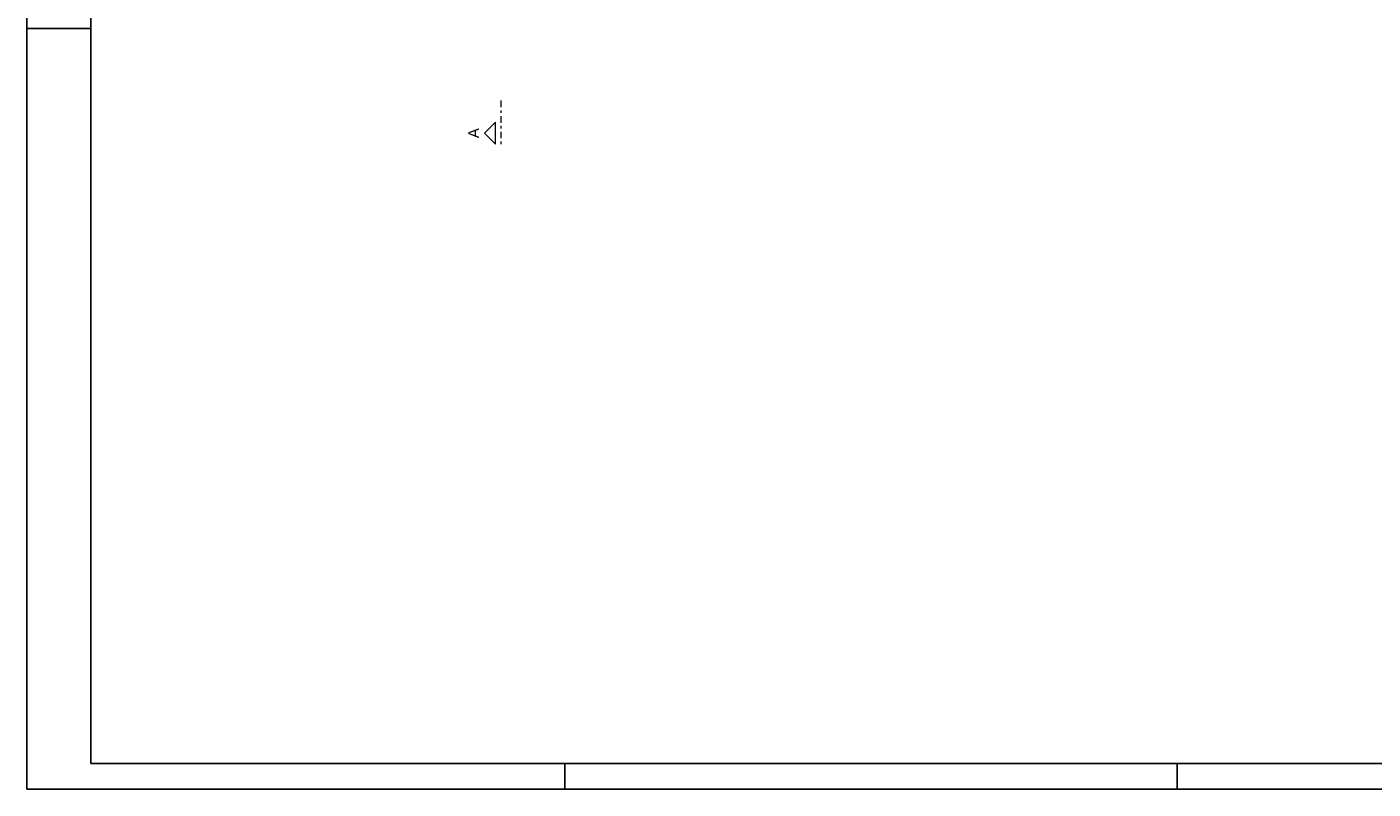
# Model space of a CAD drawing. Header units: millimetres. Extents: x 0 to 119, y 0 to 84.
# Tile 1 of 42: x 0 to 53, y 0 to 30. Entities that reach past the tile are written whole.
import ezdxf

# ---------------------------------------------------------------- set-up
doc = ezdxf.new("R2010")
doc.units = ezdxf.units.MM
doc.header["$MEASUREMENT"] = 0
doc.linetypes.add('DASHDOT', pattern=[2.54, 1.27, -0.635, 0, -0.635])
doc.linetypes.add('NULL', pattern=[0])
doc.layers.get('0').update_dxf_attribs({"lineweight": 18})
doc.layers.add('FO-Cortes', color=9, linetype='DASHDOT', lineweight=5)
doc.layers.add('FO-Cotas', color=5, linetype='Continuous', lineweight=5)
doc.layers.add('SEDUC_MARF', color=1, linetype='Continuous')
doc.layers.add('SEDUC_MARGG', color=7, linetype='Continuous')
doc.styles.add('Arial', font='txt')
doc.dimstyles.new('UM_50.000000', dxfattribs={"dimtxt": 0.18, "dimasz": 0.1, "dimexe": 0.1, "dimexo": 0.2, "dimgap": 0, "dimtad": 1, "dimtih": 1, "dimtoh": 1, "dimdec": 1, "dimlfac": 50, "dimzin": 0, "dimdsep": 46, "dimtxsty": 'Standard', "dimcen": 0.09, "dimdle": 0.1, "dimadec": 1, "dimazin": 2, "dimtfac": 1, "dimtdec": 4, "dimtofl": 0, "dimtmove": 0, "dimatfit": 3, "dimfxl": 1, "dimtolj": 1, "dimarcsym": 0})

# ---------------------------------------------------------------- blocks, each defined once
blk = doc.blocks.new('_Oblique')
at = {"color": 0, "linetype": 'ByBlock', "lineweight": -2}
blk.add_line((-0.5, -0.5), (0.5, 0.5), dxfattribs=at)
blk = doc.blocks.new('*D76')
at = {"layer": 'Defpoints', "color": 0}
for p in [(11.237, 33.653), (12.101, 33.653), (12.101, 33.653)]:
    blk.add_point(p, dxfattribs=at)
at = {"layer": 'FO-Cotas', "color": 0, "lineweight": -2}
blk.add_line((11.137, 33.653), (12.201, 33.653), dxfattribs=at)
at = {"layer": 'FO-Cotas', "color": 0, "lineweight": -2, "xscale": 0.1, "yscale": 0.1, "zscale": 0.1, "rotation": 180}
blk.add_blockref('_Oblique', (11.237, 33.653), dxfattribs=at)
at = {"layer": 'FO-Cotas', "color": 0, "lineweight": -2, "xscale": 0.1, "yscale": 0.1, "zscale": 0.1}
blk.add_blockref('_Oblique', (12.101, 33.653), dxfattribs=at)
blk = doc.blocks.new('*D152')
at = {"layer": 'Defpoints', "color": 0}
for p in [(11.837, 33.446), (11.837, 33.446), (11.837, 32.853)]:
    blk.add_point(p, dxfattribs=at)
at = {"layer": 'FO-Cotas', "color": 0, "lineweight": -2}
blk.add_line((11.837, 32.753), (11.837, 33.546), dxfattribs=at)
at = {"layer": 'FO-Cotas', "color": 0, "lineweight": -2, "xscale": 0.1, "yscale": 0.1, "zscale": 0.1}
for p, rotation in [((11.837, 33.446), 90), ((11.837, 32.853), 270)]:
    blk.add_blockref('_Oblique', p, dxfattribs=dict(at, rotation=rotation))
blk = doc.blocks.new('*D153')
at = {"layer": 'Defpoints', "color": 0}
for p in [(11.837, 33.706), (11.837, 33.706), (11.837, 33.446)]:
    blk.add_point(p, dxfattribs=at)
at = {"layer": 'FO-Cotas', "color": 0, "lineweight": -2}
blk.add_line((11.837, 33.346), (11.837, 33.806), dxfattribs=at)
at = {"layer": 'FO-Cotas', "color": 0, "lineweight": -2, "xscale": 0.1, "yscale": 0.1, "zscale": 0.1}
for p, rotation in [((11.837, 33.706), 90), ((11.837, 33.446), 270)]:
    blk.add_blockref('_Oblique', p, dxfattribs=dict(at, rotation=rotation))

msp = doc.modelspace()

# ---------------------------------------------------------------- linework, layer by layer
at = {"layer": 'FO-Cortes', "ltscale": 0.2}
msp.add_line((18.5005, 26.8788), (18.5005, 25.1844), dxfattribs=at)
at = {"layer": 'FO-Cortes', "linetype": 'Continuous', "ltscale": 0.2}
msp.add_lwpolyline([(18.2887, 25.1844), (18.2887, 26.0316), (17.8651, 25.608), (18.2887, 25.1844)], close=True, dxfattribs=at)
at = {"layer": 'SEDUC_MARF'}
for p, q in [((0, 29.7), (2.5, 29.7)), ((21.0015, 1), (21.0015, 0)), ((44.9015, 1), (44.9015, 0))]:
    msp.add_line(p, q, dxfattribs=at)
msp.add_lwpolyline([(118.9, 84.1), (0, 84.1), (0, 0), (118.9, 0)], close=True, dxfattribs=at)
at = {"layer": 'SEDUC_MARGG'}
msp.add_lwpolyline([(2.5, 1), (117.9, 1), (117.9, 83.1), (2.5, 83.1), (2.5, 1)], dxfattribs=at)

# ---------------------------------------------------------------- texts
at = {"layer": 'FO-Cortes', "linetype": 'NULL', "ltscale": 0.2, "insert": (17.6533, 25.6075), "char_height": 0.4236, "width": 0.773711, "attachment_point": 8, "rotation": 90.00021, "line_spacing_factor": 0.798, "style": 'Arial'}
msp.add_mtext('A', dxfattribs=at)

# ---------------------------------------------------------------- dimensions: what is measured, and where the dimension line sits
at = {"layer": 'FO-Cotas'}
for base, p1, p2, picture in [((11.8366, 33.7055), (11.8366, 33.4455), (11.8366, 33.7055), '*D153'), ((11.8366, 33.4455), (11.8366, 32.8527), (11.8366, 33.4455), '*D152')]:
    dim = msp.add_linear_dim(base=base, p1=p1, p2=p2, angle=90, text=' ', dimstyle='UM_50.000000', override={"dimtxt": 0.2118, "dimasz": 0.1, "dimexe": 0.1, "dimexo": 0.2, "dimtad": 1, "dimtih": 0, "dimtoh": 0, "dimdec": 1, "dimlfac": 50, "dimzin": 8, "dimtxsty": 'Arial', "dimblk": 'Oblique', "dimblk1": 'Oblique', "dimblk2": 'Oblique', "dimsah": 1, "dimdle": 0.1, "dimse1": 1, "dimse2": 1, "dimclrt": 7, "dimadec": 1, "dimazin": 3, "dimldrblk": 'Oblique'}, dxfattribs=at)
    dim.commit()
    dim.dimension.update_dxf_attribs({"geometry": picture, "text_midpoint": (0, 0)})
dim = msp.add_linear_dim(base=(12.101, 33.6533), p1=(11.2366, 33.6533), p2=(12.101, 33.6533), text=' ', dimstyle='UM_50.000000', override={"dimtxt": 0.2118, "dimasz": 0.1, "dimexe": 0.1, "dimexo": 0.2, "dimtad": 1, "dimtih": 0, "dimtoh": 0, "dimdec": 1, "dimlfac": 50, "dimzin": 8, "dimtxsty": 'Arial', "dimblk": 'Oblique', "dimblk1": 'Oblique', "dimblk2": 'Oblique', "dimsah": 1, "dimdle": 0.1, "dimse1": 1, "dimse2": 1, "dimclrt": 7, "dimadec": 1, "dimazin": 3, "dimldrblk": 'Oblique'}, dxfattribs=at)
dim.commit()
dim.dimension.update_dxf_attribs({"geometry": '*D76', "text_midpoint": (0, 0)})

doc.saveas('drawing.dxf')
